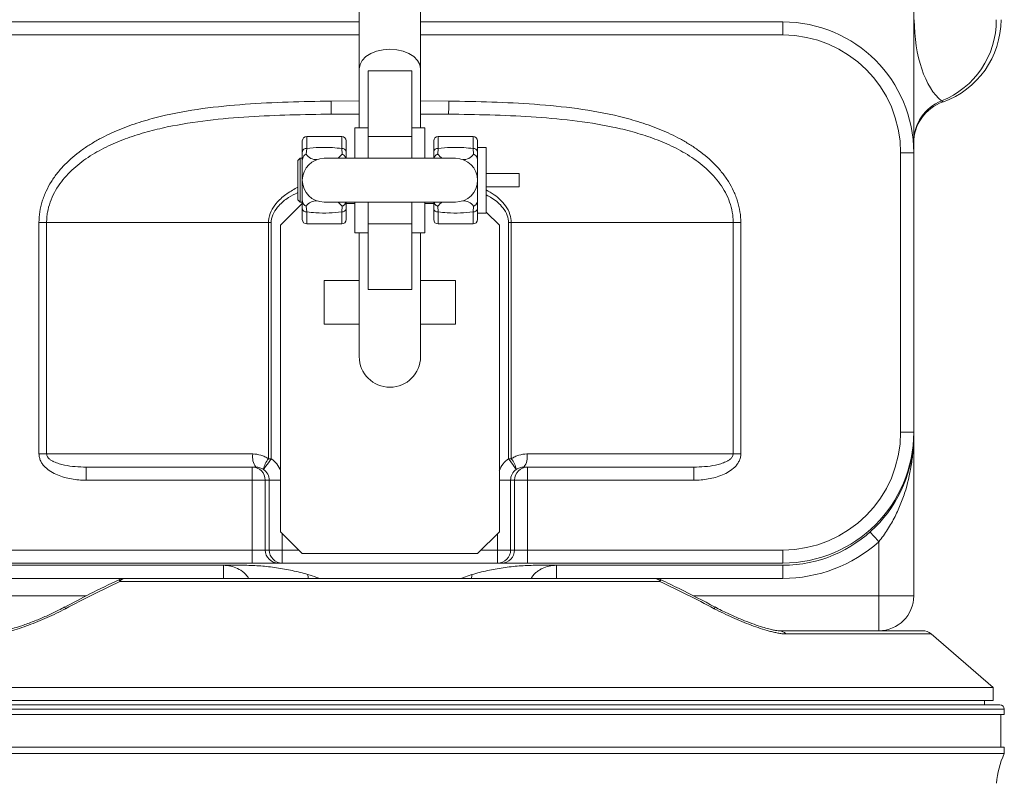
# Model space of a CAD drawing. Header units: millimetres. Extents: x 666 to 1382, y 1052 to 2543.
# Tile 3 of 12: x 939 to 1165, y 1300 to 1476. Entities that reach past the tile are written whole.
import ezdxf

# ---------------------------------------------------------------- set-up
doc = ezdxf.new("R2010")
doc.units = ezdxf.units.MM

msp = doc.modelspace()

# ---------------------------------------------------------------- linework, layer by layer
at = {"color": 7, "linetype": 'Continuous', "lineweight": 15}
for p, q in [((1017.08, 1889.41), (1017.08, 1464.47)), ((1031.16, 1464.47), (1031.16, 1889.41)), ((1144.48, 1445.19), (1144.48, 1477.79)), ((933.85, 1475.28), (1017.08, 1475.28)), ((1031.16, 1475.28), (1114.39, 1475.28)), ((1114.39, 1472.27), (1114.39, 1475.28)), ((1017.08, 1464.47), (1017.08, 1450.97)), ((1019.09, 1464.05), (1029.15, 1464.05)), ((1019.09, 1448.96), (1019.09, 1464.05)), ((1029.15, 1448.96), (1029.15, 1464.05)), ((1031.16, 1450.97), (1031.16, 1464.47)), ((1151.15, 1456.89), (1151.17, 1456.87)), ((1019.09, 1450.97), (1016.07, 1450.97)), ((1016.07, 1443.93), (1016.07, 1450.97)), ((1032.17, 1450.97), (1029.15, 1450.97)), ((1032.17, 1450.97), (1032.17, 1443.93)), ((1004, 1445.45), (1004, 1447.96)), ((1013.05, 1448.96), (1005.01, 1448.96)), ((1014.06, 1447.96), (1014.06, 1445.45)), ((1019.09, 1448.96), (1029.15, 1448.96)), ((1019.09, 1443.93), (1019.09, 1448.96)), ((1029.15, 1443.93), (1029.15, 1448.96)), ((1034.18, 1445.45), (1034.18, 1447.96)), ((1043.23, 1448.96), (1035.19, 1448.96)), ((1044.24, 1447.96), (1044.24, 1445.45)), ((1005.01, 1446.17), (1004.92, 1444.87)), ((1013.15, 1444.87), (1013.05, 1446.17)), ((1035.19, 1446.17), (1035.1, 1444.87)), ((1043.33, 1444.87), (1043.23, 1446.17)), ((1046.25, 1446.45), (1044.24, 1446.45)), ((1046.25, 1446.45), (1046.25, 1440.41)), ((1003.5, 1443.93), (1002.99, 1443.43)), ((1002.99, 1434.37), (1002.99, 1443.43)), ((1004, 1443.93), (1003.5, 1443.93)), ((1003.5, 1443.93), (1003.5, 1433.87)), ((1004, 1443.41), (1004, 1445.45)), ((1004, 1438.9), (1004, 1443.41)), ((1039.21, 1443.93), (1009.03, 1443.93)), ((1014.06, 1445.45), (1014.06, 1443.93)), ((1034.18, 1443.93), (1034.18, 1445.45)), ((1044.24, 1445.45), (1044.24, 1443.41)), ((1044.24, 1438.9), (1044.24, 1443.41)), ((1141.47, 1445.19), (1144.48, 1445.19)), ((1141.47, 1381), (1141.47, 1445.19)), ((1144.48, 1445.19), (1144.48, 1381)), ((1004, 1434.39), (1004, 1438.9)), ((1044.24, 1434.39), (1044.24, 1438.9)), ((1046.25, 1440.41), (1046.25, 1438.9)), ((1046.25, 1440.41), (1053.8, 1440.41)), ((1046.25, 1438.9), (1046.25, 1437.39)), ((1053.8, 1437.39), (1053.8, 1440.41)), ((1046.25, 1437.39), (1053.8, 1437.39)), ((1046.25, 1437.39), (1046.25, 1431.36)), ((1002.99, 1434.37), (1003.5, 1433.87)), ((1004, 1432.36), (1004, 1434.39)), ((1044.24, 1434.39), (1044.24, 1432.36)), ((1004, 1433.57), (998.97, 1428.54)), ((1003.5, 1433.87), (1004, 1433.87)), ((1004, 1429.85), (1004, 1432.36)), ((1004.92, 1432.93), (1005.01, 1431.63)), ((1009.03, 1433.87), (1039.21, 1433.87)), ((1013.05, 1431.63), (1013.15, 1432.93)), ((1014.06, 1433.87), (1014.06, 1432.36)), ((1014.06, 1433.57), (1016.07, 1433.57)), ((1014.06, 1432.36), (1014.06, 1429.85)), ((1016.07, 1426.83), (1016.07, 1433.87)), ((1019.09, 1428.84), (1019.09, 1433.87)), ((1029.15, 1428.84), (1029.15, 1433.87)), ((1032.17, 1433.87), (1032.17, 1426.83)), ((1032.17, 1433.57), (1034.18, 1433.57)), ((1034.18, 1432.36), (1034.18, 1433.87)), ((1034.18, 1429.85), (1034.18, 1432.36)), ((1035.1, 1432.93), (1035.19, 1431.63)), ((1043.23, 1431.63), (1043.33, 1432.93)), ((1044.24, 1432.36), (1044.24, 1429.85)), ((1044.24, 1431.36), (1046.25, 1431.36)), ((1049.27, 1428.54), (1046.25, 1431.56)), ((945.25, 1429.15), (943.49, 1429.15)), ((943.49, 1375.99), (943.49, 1429.15)), ((996.23, 1429.15), (945.25, 1429.15)), ((945.25, 1429.15), (945.25, 1375.99)), ((996.85, 1429.15), (996.23, 1429.15)), ((996.23, 1374.88), (996.23, 1429.15)), ((996.85, 1429.15), (996.85, 1374.88)), ((998.97, 1358.12), (998.97, 1428.54)), ((1005.01, 1428.84), (1013.05, 1428.84)), ((1019.09, 1428.84), (1029.15, 1428.84)), ((1019.09, 1413.75), (1019.09, 1428.84)), ((1029.15, 1413.75), (1029.15, 1428.84)), ((1035.19, 1428.84), (1043.23, 1428.84)), ((1049.27, 1428.54), (1049.27, 1358.12)), ((1052.01, 1429.15), (1051.39, 1429.15)), ((1051.39, 1374.88), (1051.39, 1429.15)), ((1103, 1429.15), (1052.01, 1429.15)), ((1052.01, 1429.15), (1052.01, 1374.88)), ((1103, 1375.99), (1103, 1429.15)), ((1103, 1429.15), (1104.75, 1429.15)), ((1104.75, 1429.15), (1104.75, 1375.99)), ((1016.07, 1426.83), (1019.09, 1426.83)), ((1017.08, 1426.83), (1017.08, 1398.36)), ((1029.15, 1426.83), (1032.17, 1426.83)), ((1031.16, 1398.36), (1031.16, 1426.83)), ((1009.03, 1405.79), (1009.03, 1415.85)), ((1009.03, 1415.85), (1017.08, 1415.85)), ((1031.16, 1415.85), (1039.21, 1415.85)), ((1039.21, 1415.85), (1039.21, 1405.79)), ((1019.09, 1413.75), (1029.15, 1413.75)), ((1017.08, 1405.79), (1009.03, 1405.79)), ((1039.21, 1405.79), (1031.16, 1405.79)), ((1141.47, 1381), (1144.48, 1381)), ((1144.48, 1380.5), (1144.48, 1381)), ((1144.48, 1380.5), (1144.48, 1343.39)), ((943.49, 1375.99), (945.25, 1375.99)), ((945.25, 1375.99), (992.63, 1375.99)), ((1055.62, 1375.99), (1103, 1375.99)), ((1103, 1375.99), (1104.75, 1375.99)), ((996.85, 1374.88), (996.23, 1374.88)), ((1052.01, 1374.88), (1051.39, 1374.88)), ((993.33, 1372.98), (954.33, 1372.98)), ((954.33, 1372.98), (954.33, 1369.97)), ((992.47, 1372.98), (992.47, 1369.97)), ((1093.92, 1372.98), (1054.92, 1372.98)), ((1055.77, 1369.97), (1055.77, 1372.98)), ((1093.92, 1369.97), (1093.92, 1372.98)), ((992.47, 1369.97), (954.33, 1369.97)), ((995.48, 1369.97), (992.47, 1369.97)), ((992.47, 1353.92), (992.47, 1369.97)), ((996.39, 1369.97), (995.48, 1369.97)), ((995.48, 1369.97), (995.48, 1353.92)), ((996.39, 1353.92), (996.39, 1369.97)), ((1051.85, 1369.97), (1051.85, 1353.92)), ((1052.76, 1369.97), (1051.85, 1369.97)), ((1052.76, 1353.92), (1052.76, 1369.97)), ((1055.77, 1369.97), (1052.76, 1369.97)), ((1093.92, 1369.97), (1055.77, 1369.97)), ((1055.77, 1369.97), (1055.77, 1353.92)), ((998.97, 1358.12), (1004, 1353.09)), ((999.39, 1357.7), (999.39, 1353.92)), ((1044.24, 1353.09), (1049.27, 1358.12)), ((1048.85, 1353.92), (1048.85, 1357.7)), ((1136.46, 1343.39), (1136.46, 1355.83)), ((933.85, 1353.92), (992.47, 1353.92)), ((995.48, 1353.92), (992.47, 1353.92)), ((992.47, 1350.91), (992.47, 1353.92)), ((995.48, 1353.92), (996.39, 1353.92)), ((999.39, 1353.92), (996.39, 1353.92)), ((999.39, 1350.91), (999.39, 1353.92)), ((999.39, 1353.92), (1003.17, 1353.92)), ((1044.24, 1353.09), (1004, 1353.09)), ((1045.07, 1353.92), (1048.85, 1353.92)), ((1051.85, 1353.92), (1048.85, 1353.92)), ((1048.85, 1353.92), (1048.85, 1350.91)), ((1051.85, 1353.92), (1052.76, 1353.92)), ((1055.77, 1353.92), (1052.76, 1353.92)), ((1055.77, 1353.92), (1055.77, 1350.91)), ((1055.77, 1353.92), (1114.39, 1353.92)), ((1114.39, 1353.92), (1114.39, 1350.91)), ((992.47, 1350.91), (933.85, 1350.91)), ((992.47, 1350.91), (998.48, 1350.91)), ((999.39, 1350.91), (998.48, 1350.91)), ((1048.85, 1350.91), (999.39, 1350.91)), ((1049.76, 1350.91), (1048.85, 1350.91)), ((1049.76, 1350.91), (1055.77, 1350.91)), ((1114.39, 1350.91), (1055.77, 1350.91)), ((933.85, 1350.41), (990.77, 1350.41)), ((985.88, 1347.4), (985.88, 1350.41)), ((1057.48, 1350.41), (1114.39, 1350.41)), ((1062.37, 1350.41), (1062.37, 1347.4)), ((1114.39, 1350.41), (1114.39, 1347.4)), ((1086.18, 1346.67), (962.06, 1346.67)), ((963.17, 1347.4), (1085.07, 1347.4)), ((1040.43, 1347.4), (1042.97, 1348.28)), ((1144.48, 1343.39), (1136.46, 1343.39)), ((1136.46, 1335.36), (1136.46, 1343.39)), ((1113.62, 1335.36), (1120.69, 1335.36)), ((1136.46, 1335.36), (1120.69, 1335.36)), ((1136.46, 1335.36), (1146.53, 1335.36)), ((1162.74, 1322.33), (1148.5, 1334.63)), ((1162.74, 1322.33), (885.51, 1322.33)), ((1162.74, 1319.32), (1162.74, 1322.33)), ((1162.74, 1319.32), (885.51, 1319.32)), ((1160.73, 1318.36), (1160.73, 1319.32)), ((1164.29, 1318.36), (883.95, 1318.36)), ((1165.29, 1316.16), (1165.29, 1317.36)), ((1165.29, 1316.16), (882.95, 1316.16)), ((1164.49, 1308.63), (1164.49, 1316.16)), ((1165.29, 1308.63), (882.95, 1308.63)), ((1165.29, 1307.13), (1165.29, 1308.63)), ((1165.29, 1307.13), (882.95, 1307.13))]:
    msp.add_line(p, q, dxfattribs=at)
at = {"color": 8, "linetype": 'Continuous', "lineweight": 15}
for p, q in [((1017.08, 1472.27), (933.85, 1472.27)), ((1114.39, 1472.27), (1031.16, 1472.27)), ((1010.59, 1457.07), (1017.08, 1457.11)), ((1031.16, 1457.11), (1037.65, 1457.07)), ((1150.89, 1457.11), (1151.15, 1456.89)), ((1017.08, 1454.11), (1010.63, 1454.08)), ((1037.62, 1454.08), (1031.16, 1454.11)), ((1005.01, 1448.96), (1005.01, 1446.17)), ((1013.05, 1446.17), (1013.05, 1448.96)), ((1035.19, 1448.96), (1035.19, 1446.17)), ((1043.23, 1446.17), (1043.23, 1448.96)), ((1005.01, 1431.63), (1005.01, 1428.84)), ((1013.05, 1428.84), (1013.05, 1431.63)), ((1035.19, 1431.63), (1035.19, 1428.84)), ((1043.23, 1428.84), (1043.23, 1431.63)), ((998.97, 1369.97), (996.39, 1369.97)), ((1051.85, 1369.97), (1049.27, 1369.97)), ((963.17, 1347.4), (933.85, 1347.4)), ((1114.39, 1347.4), (1085.07, 1347.4)), ((911.79, 1343.39), (954.36, 1343.39)), ((1093.83, 1343.39), (1136.46, 1343.39)), ((1148.5, 1334.63), (1115.06, 1334.63)), ((1165.29, 1317.36), (882.95, 1317.36))]:
    msp.add_line(p, q, dxfattribs=at)
at = {"color": 8, "linetype": 'Continuous', "lineweight": 15, "flags": 128}
for points in [[(1024.12, 1469), (1022.55, 1468.88), (1021.07, 1468.55), (1019.73, 1468.01), (1018.62, 1467.29), (1017.78, 1466.43), (1017.26, 1465.48), (1017.08, 1464.47)], [(1031.16, 1464.47), (1030.99, 1465.48), (1030.47, 1466.43), (1029.63, 1467.29), (1028.51, 1468.01), (1027.18, 1468.55), (1025.69, 1468.88), (1024.12, 1469)]]:
    msp.add_lwpolyline(points, dxfattribs=at)
at = {"color": 7, "linetype": 'Continuous', "lineweight": 15, "flags": 128}
for points in [[(1010.63, 1454.08), (1010.63, 1454.19), (1010.62, 1454.39), (1010.62, 1454.68), (1010.61, 1455.06), (1010.61, 1455.5), (1010.6, 1455.99), (1010.6, 1456.52), (1010.59, 1457.07)], [(1037.62, 1454.08), (1037.62, 1454.19), (1037.62, 1454.39), (1037.62, 1454.68), (1037.63, 1455.06), (1037.63, 1455.5), (1037.64, 1455.99), (1037.65, 1456.52), (1037.65, 1457.07)], [(996.85, 1374.88), (996.52, 1374.41), (996.2, 1373.96), (995.9, 1373.54), (995.64, 1373.17), (995.42, 1372.86), (995.26, 1372.63), (995.16, 1372.48), (995.11, 1372.42)], [(1053.13, 1372.42), (1053.09, 1372.48), (1052.98, 1372.63), (1052.82, 1372.86), (1052.6, 1373.17), (1052.34, 1373.54), (1052.05, 1373.96), (1051.73, 1374.41), (1051.39, 1374.88)], [(1134.45, 1358.07), (1134.49, 1358.03), (1134.6, 1357.9), (1134.79, 1357.69), (1135.04, 1357.42), (1135.34, 1357.08), (1135.69, 1356.69), (1136.07, 1356.27), (1136.46, 1355.83)]]:
    msp.add_lwpolyline(points, dxfattribs=at)
at = {"color": 7, "linetype": 'Continuous', "lineweight": 15}
for centre, radius, start, end in [((1114.39, 1445.19), 30.09, 0, 90), ((1143.4, 1475.72), 20.06, 291.9342, 0.1849), ((1144.48, 1475.78), 20.06, 289.4712, 0), ((1114.39, 1445.19), 27.08, 0, 90), ((1154.49, 1447.77), 10.01, 111.0793, 179.97), ((1154.51, 1447.42), 10.03, 109.4989, 179.9865), ((1005.01, 1447.96), 1.01, 90, 180), ((1013.05, 1447.96), 1.01, 0, 90), ((1035.19, 1447.96), 1.01, 90, 180), ((1043.23, 1447.96), 1.01, 0, 90), ((1004.89, 1445.28), 0.901, 82.3433, 169.3791), ((1013.17, 1445.28), 0.901, 10.6209, 97.6567), ((1035.07, 1445.28), 0.901, 82.3433, 169.3791), ((1043.35, 1445.28), 0.901, 10.621, 97.6566), ((1009.03, 1438.9), 5.03, 90, 180), ((1007.15, 1446.27), 2.64, 212.1316, 274.4775), ((1039.21, 1438.9), 5.03, 0, 90), ((1041.09, 1446.27), 2.64, 265.5225, 327.8684), ((1009.03, 1438.9), 5.03, 180, 270), ((1039.21, 1438.9), 5.03, 270, 0), ((1004.89, 1432.52), 0.901, 190.621, 277.6577), ((1007.15, 1431.53), 2.64, 85.5214, 147.8689), ((1013.17, 1432.52), 0.901, 262.3423, 349.379), ((1035.07, 1432.52), 0.901, 190.621, 277.6577), ((1041.09, 1431.53), 2.64, 32.1311, 94.4786), ((1043.35, 1432.52), 0.901, 262.3424, 349.3789), ((1005.01, 1429.85), 1.01, 180, 270), ((1013.05, 1429.85), 1.01, 270, 0), ((1035.19, 1429.85), 1.01, 180, 270), ((1043.23, 1429.85), 1.01, 270, 0), ((1024.12, 1398.36), 7.04, 180, 270), ((1024.12, 1398.36), 7.04, 270, 0), ((1114.39, 1381), 27.08, 270, 0), ((1114.39, 1381), 30.09, 270, 0), ((1114.39, 1380.5), 30.09, 270, 0), ((996.39, 1375.27), 3.83, 169.2813, 216.9066), ((1051.86, 1375.27), 3.83, 323.0933, 10.7187), ((999.54, 1371.89), 4.45, 137.9232, 173.176), ((1048.71, 1371.89), 4.45, 6.824, 42.0768), ((992.47, 1369.97), 3.01, 359.9606, 89.9607), ((1055.77, 1369.97), 3.01, 90.0393, 180.0394), ((1114.39, 1380.5), 33.1, 270, 311.8103), ((998.49, 1353.92), 3.01, 179.9608, 269.9607), ((999.4, 1353.92), 3.01, 179.9609, 269.9607), ((1048.85, 1353.92), 3.01, 270.0393, 0.0391), ((1049.76, 1353.92), 3.01, 270.0393, 0.0391), ((963.17, 1344.39), 3.01, 90, 115.3536), ((963.29, 1346.02), 1.39, 94.9859, 152.0763), ((1085.07, 1344.39), 3.01, 64.6464, 90), ((1084.95, 1346.02), 1.39, 27.9238, 85.014), ((1136.46, 1343.39), 8.02, 270, 0), ((1113.56, 1333.46), 1.9, 37.9252, 88.1016), ((1146.53, 1332.36), 3.01, 49.1583, 90), ((1164.29, 1317.36), 1, 0, 90), ((1181.56, 1299.31), 18.05, 154.3207, 176.8152)]:
    msp.add_arc(centre, radius, start, end, dxfattribs=at)
at = {"color": 8, "linetype": 'Continuous', "lineweight": 15}
for centre, radius, start, end in [((1009.12, 1448.41), 5.35, 303.3143, 318.6715), ((1039.12, 1448.41), 5.35, 221.3285, 236.6858), ((1009.12, 1429.4), 5.35, 41.3285, 56.6857), ((1039.12, 1429.4), 5.35, 123.3142, 138.6715), ((963.87, 1347.67), 2.07, 195.7897, 209.092), ((989.19, 1345.95), 16.25, 5.1369, 8.2563), ((1059.05, 1345.95), 16.25, 171.7436, 174.863), ((1084.38, 1347.67), 2.06, 330.8947, 344.227), ((950.66, 1341.15), 1.28, 195.312, 213.9588), ((1097.6, 1341.15), 1.26, 325.9144, 344.8372)]:
    msp.add_arc(centre, radius, start, end, dxfattribs=at)
at = {"color": 7, "linetype": 'Continuous', "lineweight": 15}
for centre, major_axis, ratio, start_param, end_param in [((1154.51, 1475.78), (0, 20.06), 0.493647, 1.570796, 2.767416), ((993.37, 1369.97), (6.03, 0), 0.99863, 0.37698, 0.954699), ((1054.87, 1369.97), (6.03, 0), 0.99863, 2.186894, 2.764613), ((993.37, 1369.97), (3.02, 0), 0.995902, 0, 0.954699), ((1054.87, 1369.97), (3.02, 0), 0.995902, 2.186894, 3.141593)]:
    msp.add_ellipse(centre, major_axis=major_axis, ratio=ratio, start_param=start_param, end_param=end_param, dxfattribs=at)
for points, knots in [([(943.49, 1429.15), (943.49, 1430.83), (943.75, 1432.46), (944.36, 1434.45), (944.49, 1434.84), (944.8, 1435.62), (944.96, 1436.01), (945.49, 1437.15), (945.89, 1437.88), (946.77, 1439.28), (947.25, 1439.96), (948.03, 1440.94), (948.3, 1441.26), (948.86, 1441.89), (949.14, 1442.19), (950.59, 1443.68), (951.85, 1444.75), (953.86, 1446.21), (954.55, 1446.68), (955.97, 1447.56), (956.69, 1447.98), (958.88, 1449.17), (960.37, 1449.87), (963.42, 1451.13), (964.97, 1451.69), (967.33, 1452.44), (968.13, 1452.67), (969.73, 1453.12), (970.53, 1453.33), (974.56, 1454.31), (977.81, 1454.89), (984.32, 1455.79), (987.59, 1456.11), (994.14, 1456.58), (997.42, 1456.74), (1004, 1456.96), (1007.29, 1457.03), (1010.59, 1457.07)], [0, 0, 0, 0, 0.0625, 0.0625, 0.078125, 0.078125, 0.09375, 0.09375, 0.125, 0.125, 0.15625, 0.15625, 0.171875, 0.171875, 0.1875, 0.1875, 0.25, 0.25, 0.28125, 0.28125, 0.3125, 0.3125, 0.375, 0.375, 0.4375, 0.4375, 0.46875, 0.46875, 0.5, 0.5, 0.625, 0.625, 0.75, 0.75, 0.875, 0.875, 1, 1, 1, 1]), ([(1037.65, 1457.07), (1040.95, 1457.03), (1044.24, 1456.96), (1050.82, 1456.74), (1054.1, 1456.58), (1060.66, 1456.11), (1063.92, 1455.79), (1070.44, 1454.89), (1073.68, 1454.31), (1077.71, 1453.33), (1078.52, 1453.12), (1080.12, 1452.67), (1080.91, 1452.44), (1083.27, 1451.69), (1084.83, 1451.13), (1087.87, 1449.87), (1089.37, 1449.17), (1091.55, 1447.98), (1092.28, 1447.56), (1093.69, 1446.68), (1094.38, 1446.21), (1096.39, 1444.75), (1097.65, 1443.68), (1099.1, 1442.19), (1099.39, 1441.89), (1099.94, 1441.26), (1100.21, 1440.94), (1100.99, 1439.96), (1101.47, 1439.28), (1102.36, 1437.88), (1102.75, 1437.15), (1103.28, 1436.01), (1103.45, 1435.62), (1103.75, 1434.84), (1103.88, 1434.45), (1104.49, 1432.46), (1104.75, 1430.83), (1104.75, 1429.15)], [0, 0, 0, 0, 0.125, 0.125, 0.25, 0.25, 0.375, 0.375, 0.5, 0.5, 0.53125, 0.53125, 0.5625, 0.5625, 0.625, 0.625, 0.6875, 0.6875, 0.71875, 0.71875, 0.75, 0.75, 0.8125, 0.8125, 0.828125, 0.828125, 0.84375, 0.84375, 0.875, 0.875, 0.90625, 0.90625, 0.921875, 0.921875, 0.9375, 0.9375, 1, 1, 1, 1]), ([(1010.63, 1454.08), (1007.47, 1454.04), (1004.32, 1453.99), (998.01, 1453.8), (994.87, 1453.67), (988.58, 1453.28), (985.45, 1453.01), (979.2, 1452.26), (976.08, 1451.78), (971.43, 1450.8), (969.88, 1450.43), (966.82, 1449.59), (965.32, 1449.12), (962.35, 1448.05), (960.89, 1447.45), (958.74, 1446.43), (958.03, 1446.07), (956.64, 1445.3), (955.95, 1444.9), (953.94, 1443.61), (952.67, 1442.67), (950.9, 1441.08), (950.33, 1440.52), (949.25, 1439.33), (948.75, 1438.71), (947.82, 1437.42), (947.4, 1436.75), (946.65, 1435.34), (946.33, 1434.6), (945.8, 1433.09), (945.59, 1432.32), (945.39, 1431.15), (945.33, 1430.75), (945.26, 1429.95), (945.25, 1429.55), (945.25, 1429.15)], [0, 0, 0, 0, 0.125, 0.125, 0.25, 0.25, 0.375, 0.375, 0.5, 0.5, 0.5625, 0.5625, 0.625, 0.625, 0.6875, 0.6875, 0.71875, 0.71875, 0.75, 0.75, 0.8125, 0.8125, 0.84375, 0.84375, 0.875, 0.875, 0.90625, 0.90625, 0.9375, 0.9375, 0.96875, 0.96875, 0.984375, 0.984375, 1, 1, 1, 1]), ([(1103, 1429.15), (1103, 1429.55), (1102.98, 1429.95), (1102.91, 1430.75), (1102.86, 1431.15), (1102.65, 1432.33), (1102.45, 1433.1), (1101.92, 1434.6), (1101.59, 1435.34), (1100.84, 1436.74), (1100.42, 1437.42), (1099.5, 1438.71), (1099, 1439.32), (1097.92, 1440.51), (1097.36, 1441.07), (1095.59, 1442.65), (1094.33, 1443.6), (1092.32, 1444.88), (1091.64, 1445.29), (1090.24, 1446.05), (1089.54, 1446.41), (1087.4, 1447.43), (1085.94, 1448.03), (1082.98, 1449.1), (1081.48, 1449.57), (1078.43, 1450.42), (1076.88, 1450.79), (1072.24, 1451.77), (1069.12, 1452.25), (1062.86, 1453), (1059.72, 1453.27), (1053.42, 1453.67), (1050.26, 1453.8), (1043.94, 1453.99), (1040.78, 1454.04), (1037.62, 1454.08)], [0, 0, 0, 0, 0.015625, 0.015625, 0.03125, 0.03125, 0.0625, 0.0625, 0.09375, 0.09375, 0.125, 0.125, 0.15625, 0.15625, 0.1875, 0.1875, 0.25, 0.25, 0.28125, 0.28125, 0.3125, 0.3125, 0.375, 0.375, 0.4375, 0.4375, 0.5, 0.5, 0.625, 0.625, 0.75, 0.75, 0.875, 0.875, 1, 1, 1, 1]), ([(1005.01, 1446.17), (1005.98, 1446.28), (1007.94, 1446.49), (1010.66, 1446.45), (1012.35, 1446.25), (1013.05, 1446.17)], [0, 0, 0, 0, 0.364172, 0.736236, 1, 1, 1, 1]), ([(1035.19, 1446.17), (1036.16, 1446.28), (1038.12, 1446.49), (1040.84, 1446.45), (1042.53, 1446.25), (1043.23, 1446.17)], [0, 0, 0, 0, 0.364172, 0.736236, 1, 1, 1, 1]), ([(1004.92, 1444.87), (1004.91, 1444.87), (1004.84, 1444.84), (1004.7, 1444.78), (1004.56, 1444.69), (1004.46, 1444.61), (1004.37, 1444.53), (1004.21, 1444.33), (1004.03, 1443.94), (1004.01, 1443.61), (1004, 1443.41)], [0, 0, 0, 0, 0.006181, 0.130728, 0.243161, 0.271172, 0.327231, 0.439692, 0.66648, 1, 1, 1, 1]), ([(1013.99, 1443.93), (1013.99, 1443.95), (1013.98, 1444.04), (1013.88, 1444.26), (1013.69, 1444.56), (1013.4, 1444.76), (1013.21, 1444.84), (1013.15, 1444.87), (1013.15, 1444.87)], [0, 0, 0, 0, 0.055366, 0.214755, 0.530201, 0.836048, 0.991228, 1, 1, 1, 1]), ([(1035.1, 1444.87), (1035.09, 1444.87), (1035.02, 1444.84), (1034.88, 1444.78), (1034.74, 1444.69), (1034.64, 1444.61), (1034.55, 1444.53), (1034.39, 1444.33), (1034.27, 1444.11), (1034.25, 1443.95), (1034.25, 1443.93)], [0, 0, 0, 0, 0.008761, 0.1853, 0.344669, 0.384374, 0.463834, 0.623243, 0.944703, 1, 1, 1, 1]), ([(1044.24, 1443.41), (1044.23, 1443.61), (1044.22, 1443.87), (1044.07, 1444.26), (1043.87, 1444.56), (1043.58, 1444.76), (1043.39, 1444.84), (1043.33, 1444.87), (1043.33, 1444.87)], [0, 0, 0, 0, 0.333815, 0.446221, 0.668683, 0.884375, 0.993813, 1, 1, 1, 1]), ([(1004, 1434.39), (1004.01, 1434.2), (1004.03, 1433.93), (1004.17, 1433.54), (1004.37, 1433.24), (1004.66, 1433.04), (1004.85, 1432.96), (1004.91, 1432.93), (1004.92, 1432.93)], [0, 0, 0, 0, 0.333809, 0.446223, 0.668685, 0.884378, 0.993816, 1, 1, 1, 1]), ([(1043.33, 1432.93), (1043.33, 1432.93), (1043.4, 1432.96), (1043.54, 1433.02), (1043.68, 1433.11), (1043.78, 1433.19), (1043.87, 1433.28), (1044.03, 1433.47), (1044.21, 1433.86), (1044.23, 1434.2), (1044.24, 1434.39)], [0, 0, 0, 0, 0.006179, 0.130726, 0.243163, 0.27117, 0.327229, 0.43969, 0.666486, 1, 1, 1, 1]), ([(1013.15, 1432.93), (1013.15, 1432.93), (1013.22, 1432.96), (1013.36, 1433.02), (1013.5, 1433.11), (1013.6, 1433.19), (1013.69, 1433.28), (1013.85, 1433.47), (1013.97, 1433.69), (1013.99, 1433.85), (1013.99, 1433.87)], [0, 0, 0, 0, 0.008757, 0.185295, 0.344669, 0.384367, 0.463827, 0.623235, 0.944704, 1, 1, 1, 1]), ([(1034.25, 1433.87), (1034.25, 1433.85), (1034.26, 1433.76), (1034.36, 1433.54), (1034.55, 1433.24), (1034.84, 1433.04), (1035.03, 1432.96), (1035.09, 1432.93), (1035.1, 1432.93)], [0, 0, 0, 0, 0.055366, 0.214764, 0.530207, 0.836052, 0.991232, 1, 1, 1, 1]), ([(1013.05, 1431.63), (1012.08, 1431.53), (1010.12, 1431.32), (1007.4, 1431.36), (1005.71, 1431.55), (1005.01, 1431.63)], [0, 0, 0, 0, 0.364172, 0.736236, 1, 1, 1, 1]), ([(1043.23, 1431.63), (1042.26, 1431.53), (1040.3, 1431.32), (1037.58, 1431.36), (1035.89, 1431.55), (1035.19, 1431.63)], [0, 0, 0, 0, 0.364172, 0.736236, 1, 1, 1, 1]), ([(1136.46, 1355.83), (1137.19, 1356.74), (1137.87, 1357.67), (1138.8, 1359.13), (1139.09, 1359.62), (1139.66, 1360.61), (1139.93, 1361.11), (1140.69, 1362.62), (1141.14, 1363.64), (1141.75, 1365.18), (1141.94, 1365.7), (1142.31, 1366.74), (1142.48, 1367.26), (1143.27, 1369.88), (1143.72, 1371.99), (1144.18, 1375.16), (1144.29, 1376.22), (1144.44, 1378.36), (1144.48, 1379.43), (1144.48, 1380.5)], [0, 0, 0, 0, 0.125, 0.125, 0.1875, 0.1875, 0.25, 0.25, 0.375, 0.375, 0.4375, 0.4375, 0.5, 0.5, 0.75, 0.75, 0.875, 0.875, 1, 1, 1, 1]), ([(943.49, 1375.99), (943.49, 1375.7), (943.53, 1375.42), (943.66, 1374.87), (943.76, 1374.6), (944.01, 1374.09), (944.16, 1373.85), (944.5, 1373.39), (944.68, 1373.18), (945.28, 1372.58), (945.73, 1372.24), (946.69, 1371.64), (947.2, 1371.38), (948.24, 1370.95), (948.78, 1370.76), (949.86, 1370.46), (950.41, 1370.34), (952.07, 1370.06), (953.2, 1369.97), (954.33, 1369.97)], [0, 0, 0, 0, 0.0625, 0.0625, 0.125, 0.125, 0.1875, 0.1875, 0.25, 0.25, 0.375, 0.375, 0.5, 0.5, 0.625, 0.625, 0.75, 0.75, 1, 1, 1, 1]), ([(954.33, 1372.98), (953.49, 1372.98), (952.65, 1373.01), (950.98, 1373.15), (950.15, 1373.27), (948.91, 1373.52), (948.5, 1373.63), (947.7, 1373.87), (947.3, 1374.02), (946.73, 1374.29), (946.54, 1374.39), (946.18, 1374.61), (946.01, 1374.73), (945.69, 1375.02), (945.54, 1375.17), (945.37, 1375.46), (945.33, 1375.55), (945.26, 1375.77), (945.25, 1375.88), (945.25, 1375.99)], [0, 0, 0, 0, 0.25, 0.25, 0.5, 0.5, 0.625, 0.625, 0.75, 0.75, 0.8125, 0.8125, 0.875, 0.875, 0.9375, 0.9375, 0.96875, 0.96875, 1, 1, 1, 1]), ([(992.63, 1375.99), (993.27, 1375.99), (993.89, 1375.89), (994.81, 1375.62), (995.11, 1375.5), (995.69, 1375.22), (995.96, 1375.06), (996.23, 1374.88)], [0, 0, 0, 0, 0.5, 0.5, 0.75, 0.75, 1, 1, 1, 1]), ([(1052.01, 1374.88), (1052.28, 1375.06), (1052.56, 1375.22), (1053.13, 1375.5), (1053.44, 1375.62), (1054.35, 1375.89), (1054.98, 1375.99), (1055.62, 1375.99)], [0, 0, 0, 0, 0.25, 0.25, 0.5, 0.5, 1, 1, 1, 1]), ([(1103, 1375.99), (1103, 1375.76), (1102.93, 1375.55), (1102.76, 1375.27), (1102.69, 1375.18), (1102.55, 1375.02), (1102.48, 1374.95), (1102.24, 1374.73), (1102.06, 1374.61), (1101.7, 1374.39), (1101.52, 1374.29), (1100.94, 1374.02), (1100.55, 1373.87), (1099.74, 1373.63), (1099.34, 1373.53), (1098.1, 1373.27), (1097.27, 1373.15), (1095.6, 1373.01), (1094.76, 1372.98), (1093.92, 1372.98)], [0, 0, 0, 0, 0.0625, 0.0625, 0.09375, 0.09375, 0.125, 0.125, 0.1875, 0.1875, 0.25, 0.25, 0.375, 0.375, 0.5, 0.5, 0.75, 0.75, 1, 1, 1, 1]), ([(1093.92, 1369.97), (1095.05, 1369.97), (1096.17, 1370.05), (1097.83, 1370.34), (1098.39, 1370.46), (1099.47, 1370.77), (1100.01, 1370.95), (1101.04, 1371.38), (1101.54, 1371.63), (1102.51, 1372.24), (1102.96, 1372.58), (1103.56, 1373.18), (1103.75, 1373.39), (1104.08, 1373.85), (1104.23, 1374.09), (1104.48, 1374.6), (1104.58, 1374.87), (1104.71, 1375.42), (1104.75, 1375.7), (1104.75, 1375.99)], [0, 0, 0, 0, 0.25, 0.25, 0.375, 0.375, 0.5, 0.5, 0.625, 0.625, 0.75, 0.75, 0.8125, 0.8125, 0.875, 0.875, 0.9375, 0.9375, 1, 1, 1, 1]), ([(995.11, 1372.42), (994.98, 1372.52), (994.84, 1372.6), (994.55, 1372.74), (994.4, 1372.79), (993.95, 1372.93), (993.64, 1372.98), (993.33, 1372.98)], [0, 0, 0, 0, 0.25, 0.25, 0.5, 0.5, 1, 1, 1, 1]), ([(1054.92, 1372.98), (1054.6, 1372.98), (1054.3, 1372.93), (1053.84, 1372.79), (1053.69, 1372.74), (1053.4, 1372.6), (1053.26, 1372.52), (1053.13, 1372.42)], [0, 0, 0, 0, 0.5, 0.5, 0.75, 0.75, 1, 1, 1, 1]), ([(985.88, 1350.41), (986.16, 1350.41), (986.44, 1350.39), (986.99, 1350.33), (987.27, 1350.29), (988.1, 1350.1), (988.62, 1349.92), (989.64, 1349.43), (990.13, 1349.11), (990.79, 1348.54), (990.99, 1348.33), (991.37, 1347.87), (991.54, 1347.62), (991.69, 1347.36)], [0, 0, 0, 0, 0.125, 0.125, 0.25, 0.25, 0.5, 0.5, 0.75, 0.75, 0.875, 0.875, 1, 1, 1, 1]), ([(990.77, 1350.41), (991.99, 1350.41), (993.21, 1350.35), (995.65, 1350.16), (996.87, 1350.02), (999.29, 1349.65), (1000.5, 1349.44), (1002.9, 1348.92), (1004.1, 1348.63), (1005.27, 1348.28)], [0, 0, 0, 0, 0.25, 0.25, 0.5, 0.5, 0.75, 0.75, 1, 1, 1, 1]), ([(1042.97, 1348.28), (1043.56, 1348.45), (1044.14, 1348.61), (1045.34, 1348.91), (1045.93, 1349.05), (1047.73, 1349.44), (1048.94, 1349.65), (1051.36, 1350.01), (1052.58, 1350.16), (1055.03, 1350.35), (1056.26, 1350.41), (1057.48, 1350.41)], [0, 0, 0, 0, 0.125, 0.125, 0.25, 0.25, 0.5, 0.5, 0.75, 0.75, 1, 1, 1, 1]), ([(1056.56, 1347.36), (1056.7, 1347.62), (1056.87, 1347.87), (1057.25, 1348.32), (1057.45, 1348.53), (1057.89, 1348.92), (1058.12, 1349.09), (1058.6, 1349.41), (1058.85, 1349.55), (1059.62, 1349.92), (1060.15, 1350.1), (1060.97, 1350.29), (1061.25, 1350.33), (1061.81, 1350.39), (1062.09, 1350.41), (1062.37, 1350.41)], [0, 0, 0, 0, 0.125, 0.125, 0.25, 0.25, 0.375, 0.375, 0.5, 0.5, 0.75, 0.75, 0.875, 0.875, 1, 1, 1, 1]), ([(961.89, 1347.1), (959.65, 1346.03), (955.45, 1344.01), (951.35, 1341.82), (949.44, 1340.8)], [0, 0, 0, 0, 0.533576, 1, 1, 1, 1]), ([(1005.27, 1348.28), (1005.94, 1348.08), (1006.81, 1347.83), (1007.64, 1347.48), (1007.82, 1347.4)], [0, 0, 0, 0, 0.775761, 1, 1, 1, 1]), ([(1098.82, 1340.82), (1096.09, 1342.26), (1091.98, 1344.43), (1087.77, 1346.42), (1086.35, 1347.09)], [0, 0, 0, 0, 0.662058, 1, 1, 1, 1]), ([(949.6, 1340.44), (948.9, 1340.07), (948.19, 1339.71), (946.78, 1339.03), (946.07, 1338.71), (943.95, 1337.76), (942.54, 1337.19), (940.41, 1336.39), (939.7, 1336.14), (938.31, 1335.69), (937.63, 1335.48), (936.27, 1335.11), (935.6, 1334.95), (934.65, 1334.77), (934.35, 1334.72), (933.75, 1334.65), (933.46, 1334.63), (933.19, 1334.63)], [0, 0, 0, 0, 0.125, 0.125, 0.25, 0.25, 0.5, 0.5, 0.625, 0.625, 0.75, 0.75, 0.875, 0.875, 0.9375, 0.9375, 1, 1, 1, 1]), ([(949.42, 1340.83), (948.95, 1340.57), (947.67, 1339.89), (945.48, 1338.86), (942.88, 1337.75), (940.46, 1336.83), (938.38, 1336.15), (936.86, 1335.72), (935.71, 1335.48), (935.03, 1335.38), (934.65, 1335.36), (934.6, 1335.36), (934.6, 1335.36)], [0, 0, 0, 0, 0.09105, 0.248418, 0.414843, 0.584575, 0.711914, 0.819534, 0.89663, 0.957693, 0.999389, 1, 1, 1, 1]), ([(1115.06, 1334.63), (1114.78, 1334.63), (1114.49, 1334.65), (1113.9, 1334.72), (1113.59, 1334.77), (1112.95, 1334.89), (1112.62, 1334.96), (1111.96, 1335.11), (1111.63, 1335.2), (1110.61, 1335.48), (1109.93, 1335.69), (1108.54, 1336.14), (1107.84, 1336.39), (1105.71, 1337.18), (1104.29, 1337.76), (1102.17, 1338.71), (1101.46, 1339.03), (1100.05, 1339.71), (1099.35, 1340.07), (1098.64, 1340.44)], [0, 0, 0, 0, 0.0625, 0.0625, 0.125, 0.125, 0.1875, 0.1875, 0.25, 0.25, 0.375, 0.375, 0.5, 0.5, 0.75, 0.75, 0.875, 0.875, 1, 1, 1, 1]), ([(1113.6, 1335.37), (1113.57, 1335.37), (1113.45, 1335.37), (1113, 1335.4), (1112.24, 1335.53), (1111.1, 1335.8), (1109.61, 1336.22), (1107.73, 1336.86), (1105.48, 1337.71), (1102.97, 1338.77), (1100.7, 1339.83), (1099.32, 1340.56), (1098.82, 1340.83)], [0, 0, 0, 0, 0.014115, 0.058549, 0.121107, 0.199049, 0.300769, 0.4251, 0.566622, 0.7323, 0.903412, 1, 1, 1, 1])]:
    msp.add_open_spline(points, degree=3, knots=knots, dxfattribs=at)
at = {"color": 8, "linetype": 'Continuous', "lineweight": 15}
for points, knots in [([(996.23, 1429.15), (996.23, 1429.29), (996.25, 1430.18), (996.72, 1431.78), (998.1, 1433.84), (1000.12, 1435.67), (1001.92, 1436.7), (1002.87, 1437.25), (1002.98, 1437.29), (1002.99, 1437.3)], [0, 0, 0, 0, 0.037863, 0.241092, 0.437403, 0.7025, 0.968972, 0.996197, 1, 1, 1, 1]), ([(1046.25, 1436.68), (1046.88, 1436.32), (1048.04, 1435.68), (1049.5, 1434.42), (1050.8, 1432.95), (1051.81, 1431.18), (1051.95, 1429.78), (1052.01, 1429.15)], [0, 0, 0, 0, 0.217842, 0.398667, 0.579103, 0.809548, 1, 1, 1, 1]), ([(1002.99, 1436.08), (1002.26, 1435.71), (1000.66, 1434.91), (998.73, 1433.34), (997.34, 1431.49), (996.87, 1430.06), (996.85, 1429.27), (996.85, 1429.15)], [0, 0, 0, 0, 0.253209, 0.552594, 0.756253, 0.961953, 1, 1, 1, 1]), ([(1051.39, 1429.15), (1051.33, 1429.7), (1051.19, 1430.95), (1049.88, 1432.98), (1048.14, 1434.54), (1046.7, 1435.28), (1046.25, 1435.51)], [0, 0, 0, 0, 0.194772, 0.435328, 0.823083, 1, 1, 1, 1])]:
    msp.add_open_spline(points, degree=3, knots=knots, dxfattribs=at)
at = {"color": 7, "linetype": 'Continuous', "lineweight": 15}
for points in [[(962.06, 1346.67), (957.86, 1344.7), (953.71, 1342.61), (949.6, 1340.44)], [(1098.64, 1340.44), (1094.54, 1342.61), (1090.39, 1344.7), (1086.18, 1346.67)]]:
    msp.add_open_spline(points, degree=3, dxfattribs=at)

doc.saveas('drawing.dxf')
